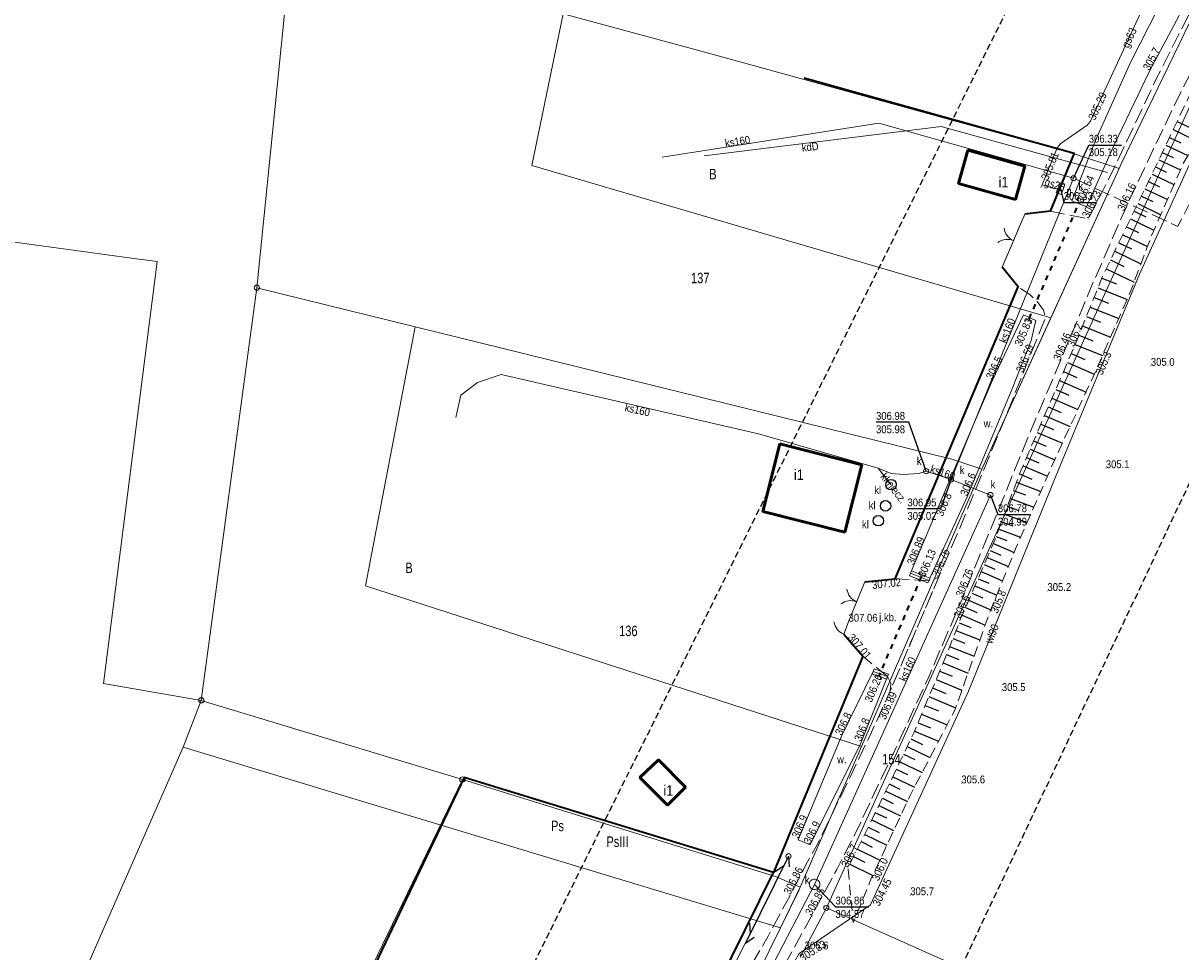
# Model space of a CAD drawing. Header units: metres. Extents: x 7423100 to 7429434, y 5527887 to 5533362.
# Tile 18 of 43: x 7427033 to 7427143, y 5531411 to 5531499. Entities that reach past the tile are written whole.
import ezdxf
from ezdxf.enums import TextEntityAlignment as Align

# ---------------------------------------------------------------- set-up
doc = ezdxf.new("R2010")
doc.units = ezdxf.units.M
doc.header["$MEASUREMENT"] = 0
for name, pattern in [('1.0_0.5', [1.5, 1, -0.5]), ('1.5_0.5', [2, 1.5, -0.5]), ('2', [0.9, 0.6, -0.3]), ('219-500', [0]), ('otkz_500', [1, 0.5, -0.5]), ('otob_500', [0]), ('otof_500', [0]), ('sutp_500', [0])]:
    doc.linetypes.add(name, pattern=pattern)
doc.layers.get('0').update_dxf_attribs({"color": 2, "linetype": 'CONTINUOUS', "lineweight": 5})
for name, color, linetype in [('000 Inne (niezydentyfikowane)', 7, 'CONTINUOUS'), ('202-punkt graniczny', 7, 'CONTINUOUS'), ('203-punkt graniczny', 7, 'CONTINUOUS'), ('209-oznaczenie konturu klasyfikacyjnego', 7, 'CONTINUOUS'), ('210-oznaczenie konturu użytku gruntowego', 7, 'CONTINUOUS'), ('211-numer działki ewidencyjnej', 7, 'CONTINUOUS'), ('217-kontur klasyfikacyjny', 7, 'CONTINUOUS'), ('218-kontur użytku gruntowego', 7, 'CONTINUOUS'), ('219-działka ewidencyjna', 7, 'CONTINUOUS'), ('312-budynek ewidencyjny', 7, 'CONTINUOUS'), ('312-oznaczenie budynku ewidencyjnego-Atr117', 7, 'CONTINUOUS'), ('brama', 7, 'CONTINUOUS'), ('furtka', 7, 'CONTINUOUS'), ('jezdnia', 7, 'CONTINUOUS'), ('jezdnia-Atr17', 7, 'CONTINUOUS'), ('ogrodzenie trwałe', 7, 'CONTINUOUS'), ('osadnik  szambo', 7, 'CONTINUOUS'), ('osadnik  szambo-Atr17', 7, 'CONTINUOUS'), ('pikieta naturalna', 7, 'CONTINUOUS'), ('pikieta naturalna-Atr2', 7, 'CONTINUOUS'), ('pikieta sztuczna', 7, 'CONTINUOUS'), ('pikieta sztuczna-Atr2', 7, 'CONTINUOUS'), ('przepust', 7, 'CONTINUOUS'), ('przewód gazowy', 7, 'CONTINUOUS'), ('przewód gazowy-Atr1', 7, 'CONTINUOUS'), ('przewód kanalizacyjny', 7, 'CONTINUOUS'), ('przewód kanalizacyjny - ob. projektowany', 7, 'CONTINUOUS'), ('przewód kanalizacyjny-Atr1', 7, 'CONTINUOUS'), ('przewód telekomunikacyjny napowietrzny', 7, 'CONTINUOUS'), ('przewód wodociągowy', 7, 'CONTINUOUS'), ('przewód wodociągowy-Atr1', 7, 'CONTINUOUS'), ('Punkt budynku', 7, 'CONTINUOUS'), ('rzedna', 7, 'CONTINUOUS'), ('rzedna-Atr2', 7, 'CONTINUOUS'), ('rzedna-Atr3', 7, 'CONTINUOUS'), ('rów przydrożny (poligon)', 7, 'CONTINUOUS'), ('rów przydrożny (poligon)-Atr17', 7, 'CONTINUOUS'), ('skarpa nieumocniona', 7, 'CONTINUOUS'), ('studnia kanalizacyjna', 7, 'CONTINUOUS'), ('studnia kanalizacyjna-Atr17', 7, 'CONTINUOUS'), ('szafa gazowa lub kontener', 7, 'CONTINUOUS'), ('szafa gazowa lub kontener-Atr17', 7, 'CONTINUOUS'), ('słup przewodów napowietrznych', 7, 'CONTINUOUS'), ('Zakres', 7, 'CONTINUOUS'), ('ściana oporowa (linia)', 7, 'CONTINUOUS')]:
    doc.layers.add(name, color=color, linetype=linetype)
doc.styles.get("Standard").update_dxf_attribs({"font": 'Working1250.shx', "width": 0.75})
doc.linetypes.add('902-500', pattern='A,3.75,0,[1,ksztalty.shx,S=0.5,R=0,X=0,Y=0],3.75', length=7.5)
doc.linetypes.add('otdn_500', pattern='A,5,0,[21,ksztalty.shx,S=0.5,R=0,X=0,Y=0]', length=5)

# ---------------------------------------------------------------- blocks, each defined once
blk = doc.blocks.new('PUNKTBUD')
at = {"color": 0}
blk.add_circle((0, 0), 0.045, dxfattribs=at)
blk = doc.blocks.new('203')
at = {"linetype": 'Continuous', "lineweight": 0}
h = blk.add_hatch(color=0, dxfattribs=at)
edge = h.paths.add_edge_path()
edge.add_arc((0, 0), 0.045, 0, 360)
blk = doc.blocks.new('202')
at = {"color": 0, "linetype": 'Continuous', "lineweight": 0}
blk.add_circle((0, 0), 0.25, dxfattribs=at)
blk = doc.blocks.new('PW01')
at = {"linetype": 'Continuous', "lineweight": 13}
h = blk.add_hatch(color=0, dxfattribs=at)
edge = h.paths.add_edge_path()
edge.add_arc((0, 0), 0.045, 0, 360)
blk = doc.blocks.new('IB05')
at = {"color": 0, "linetype": 'Continuous', "lineweight": 13}
for q in [(0.354, 0.354), (0.354, -0.354)]:
    blk.add_line((0, 0), q, dxfattribs=at)
blk = doc.blocks.new('OK04')
at = {"color": 0, "linetype": 'Continuous', "lineweight": 0}
blk.add_arc((1.5, 0.001), 1.5, 120, 180, dxfattribs=at)
blk = doc.blocks.new('OK02')
at = {"color": 0, "linetype": 'Continuous', "lineweight": 0}
for centre, start, end in [((-1.5, 0), 0, 60), ((1.5, 0), 120, 180)]:
    blk.add_arc(centre, 1.5, start, end, dxfattribs=at)
blk = doc.blocks.new('SUKM')
at = {"color": 0, "linetype": 'Continuous'}
blk.add_circle((0, 0), 0.5, dxfattribs=at)
blk = doc.blocks.new('US15')
at = {"color": 0, "linetype": 'Continuous', "lineweight": 13}
blk.add_circle((0, 0), 0.25, dxfattribs=at)
blk = doc.blocks.new('US20')
at = {"color": 0, "linetype": 'Continuous', "lineweight": 13}
for p, q in [((-0.5, -0.25), (-0.5, 0.25)), ((-0.5, 0.25), (0.5, 0.25)), ((0.5, -0.25), (0.5, 0.25)), ((-0.5, -0.25), (0.5, -0.25))]:
    blk.add_line(p, q, dxfattribs=at)
blk = doc.blocks.new('SUTP')
at = {"color": 0, "linetype": 'Continuous'}
for p, q in [((0, 0), (0.866, 0.5)), ((0, 0), (9.232, 0)), ((1.866, -0.5), (1, 0)), ((7.366, -0.5), (8.232, 0)), ((9.232, 0), (8.366, 0.5))]:
    blk.add_line(p, q, dxfattribs=at)

msp = doc.modelspace()

# ---------------------------------------------------------------- linework, layer by layer
at = {"layer": '000 Inne (niezydentyfikowane)', "color": 7, "linetype": 'Continuous', "lineweight": 25, "flags": 128}
for points in [[(7427142.28, 5531489.26), (7427144.5, 5531488.2)], [(7427142.64, 5531490.03), (7427143.79, 5531489.49)], [(7427141.92, 5531488.51), (7427143, 5531488)], [(7427141.24, 5531487.08), (7427142.26, 5531486.59)], [(7427141.58, 5531487.78), (7427143.68, 5531486.79)], [(7427140.59, 5531485.71), (7427141.62, 5531485.22)], [(7427140.92, 5531486.39), (7427142.96, 5531485.42)], [(7427140.26, 5531485.02), (7427142.34, 5531484.02)], [(7427139.59, 5531483.63), (7427141.72, 5531482.6)], [(7427139.93, 5531484.33), (7427140.98, 5531483.82)], [(7427139.25, 5531482.93), (7427140.33, 5531482.4)], [(7427138.55, 5531481.49), (7427139.66, 5531480.95)], [(7427138.9, 5531482.21), (7427141.09, 5531481.15)], [(7427138.2, 5531480.75), (7427140.43, 5531479.67)], [(7427137.47, 5531479.25), (7427139.82, 5531478.11)], [(7427137.84, 5531480.01), (7427138.98, 5531479.46)], [(7427137.09, 5531478.48), (7427138.31, 5531477.89)], [(7427136.31, 5531476.85), (7427137.59, 5531476.23)], [(7427136.71, 5531477.68), (7427139.2, 5531476.47)], [(7427135.9, 5531476), (7427138.55, 5531474.72)], [(7427135.49, 5531475.12), (7427136.88, 5531474.56)], [(7427135.12, 5531474.2), (7427137.88, 5531473.08)], [(7427134.75, 5531473.28), (7427136.12, 5531472.72)], [(7427134.01, 5531471.45), (7427135.36, 5531470.91)], [(7427134.38, 5531472.36), (7427137.09, 5531471.27)], [(7427133.65, 5531470.56), (7427136.31, 5531469.48)], [(7427133.29, 5531469.67), (7427134.61, 5531469.14)], [(7427132.94, 5531468.79), (7427135.55, 5531467.73)], [(7427132.2, 5531467.06), (7427134.76, 5531465.95)], [(7427132.57, 5531467.92), (7427133.85, 5531467.36)], [(7427131.83, 5531466.21), (7427133.1, 5531465.66)], [(7427131.46, 5531465.36), (7427133.98, 5531464.26)], [(7427130.73, 5531463.68), (7427133.21, 5531462.6)], [(7427131.09, 5531464.51), (7427132.34, 5531463.97)], [(7427130.37, 5531462.85), (7427131.6, 5531462.32)], [(7427130.02, 5531462.03), (7427132.46, 5531460.99)], [(7427129.32, 5531460.4), (7427131.72, 5531459.38)], [(7427129.67, 5531461.21), (7427130.88, 5531460.69)], [(7427128.98, 5531459.6), (7427130.17, 5531459.1)], [(7427128.65, 5531458.81), (7427131, 5531457.81)], [(7427127.98, 5531457.24), (7427130.31, 5531456.25)], [(7427128.31, 5531458.02), (7427129.48, 5531457.52)], [(7427127.64, 5531456.46), (7427128.81, 5531455.97)], [(7427127.05, 5531454.89), (7427128.2, 5531454.47)], [(7427127.35, 5531455.67), (7427129.68, 5531454.8)], [(7427126.77, 5531454.13), (7427129.01, 5531453.29)], [(7427126.21, 5531452.64), (7427128.37, 5531451.83)], [(7427126.49, 5531453.37), (7427127.59, 5531452.96)], [(7427125.94, 5531451.91), (7427127, 5531451.52)], [(7427125.42, 5531450.51), (7427126.43, 5531450.13)], [(7427125.68, 5531451.2), (7427127.75, 5531450.43)], [(7427125.15, 5531449.83), (7427127.12, 5531448.97)], [(7427124.57, 5531448.5), (7427126.58, 5531447.63)], [(7427124.86, 5531449.17), (7427125.85, 5531448.73)], [(7427123.99, 5531447.16), (7427126.03, 5531446.28)], [(7427124.28, 5531447.84), (7427125.29, 5531447.4)], [(7427123.69, 5531446.48), (7427124.72, 5531446.04)], [(7427123.1, 5531445.11), (7427124.14, 5531444.66)], [(7427123.4, 5531445.8), (7427125.47, 5531444.9)], [(7427122.8, 5531444.42), (7427124.9, 5531443.51)], [(7427122.19, 5531443.01), (7427124.38, 5531442.06)], [(7427122.5, 5531443.72), (7427123.57, 5531443.26)], [(7427121.89, 5531442.28), (7427123.01, 5531441.84)], [(7427121.29, 5531440.78), (7427122.44, 5531440.33)], [(7427121.59, 5531441.54), (7427123.87, 5531440.64)], [(7427120.99, 5531440.02), (7427123.32, 5531439.1)], [(7427120.37, 5531438.47), (7427122.74, 5531437.48)], [(7427120.69, 5531439.25), (7427121.86, 5531438.78)], [(7427120.04, 5531437.68), (7427121.24, 5531437.18)], [(7427119.37, 5531436.07), (7427120.61, 5531435.55)], [(7427119.71, 5531436.89), (7427122.16, 5531435.86)], [(7427119.02, 5531435.25), (7427121.56, 5531434.19)], [(7427118.67, 5531434.41), (7427119.92, 5531433.89)], [(7427117.98, 5531432.76), (7427119.16, 5531432.27)], [(7427118.32, 5531433.57), (7427120.74, 5531432.56)], [(7427117.65, 5531431.97), (7427119.93, 5531431.01)], [(7427117.3, 5531431.21), (7427118.39, 5531430.69)], [(7427116.59, 5531429.75), (7427117.67, 5531429.24)], [(7427116.94, 5531430.48), (7427119.11, 5531429.44)], [(7427116.25, 5531429.03), (7427118.37, 5531428.02)], [(7427115.57, 5531427.62), (7427117.64, 5531426.63)], [(7427115.91, 5531428.32), (7427116.96, 5531427.82)], [(7427114.91, 5531426.24), (7427116.96, 5531425.26)], [(7427115.24, 5531426.93), (7427116.26, 5531426.44)], [(7427114.58, 5531425.56), (7427115.61, 5531425.07)], [(7427113.92, 5531424.19), (7427114.96, 5531423.69)], [(7427114.25, 5531424.88), (7427116.31, 5531423.89)], [(7427113.24, 5531422.82), (7427114.28, 5531422.3)], [(7427113.58, 5531423.51), (7427115.65, 5531422.48)], [(7427112.9, 5531422.12), (7427115, 5531421.08)], [(7427112.2, 5531420.72), (7427114.33, 5531419.66)], [(7427112.55, 5531421.43), (7427113.61, 5531420.9)], [(7427111.84, 5531420.01), (7427112.92, 5531419.47)], [(7427111.49, 5531419.29), (7427113.66, 5531418.21)]]:
    msp.add_lwpolyline(points, dxfattribs=at)
at = {"layer": '217-kontur klasyfikacyjny', "color": 92, "linetype": 'Continuous', "lineweight": 18, "flags": 128}
for points in [[(7427137.33, 5531485.99), (7427148.86, 5531509.82)], [(7427058.36, 5531507.24), (7427055.02, 5531474.2)], [(7427081.2, 5531485.84), (7427084.18, 5531500.28)], [(7427084.18, 5531500.28), (7427097.67, 5531496.64)], [(7427146.37, 5531497.02), (7427109.25, 5531415.13)], [(7427097.67, 5531496.64), (7427132.84, 5531486.96)], [(7427132.84, 5531486.96), (7427137.13, 5531485.55)], [(7427130.64, 5531471.34), (7427081.2, 5531485.84)], [(7427137.13, 5531485.55), (7427137.33, 5531485.99)], [(7427043.09, 5531477.01), (7427029.15, 5531478.91)], [(7427045.51, 5531476.69), (7427043.09, 5531477.01)], [(7427040.41, 5531436.5), (7427045.51, 5531476.69)], [(7427055.02, 5531474.2), (7427049.73, 5531434.89)], [(7427124.06, 5531456.92), (7427130.64, 5531471.34)], [(7427065.35, 5531445.79), (7427070.08, 5531470.48)], [(7427070.08, 5531470.48), (7427078.47, 5531468.41)], [(7427078.47, 5531468.41), (7427121.21, 5531457.85)], [(7427121.21, 5531457.85), (7427124.06, 5531456.92)], [(7427112.58, 5531430.5), (7427065.35, 5531445.79)], [(7427049.73, 5531434.89), (7427040.41, 5531436.5)], [(7427049.73, 5531434.89), (7427047.99, 5531430.42)], [(7427047.99, 5531430.42), (7427049.73, 5531434.89)], [(7427049.73, 5531434.89), (7427074.59, 5531427.35)], [(7427074.59, 5531427.35), (7427049.73, 5531434.89)], [(7427047.99, 5531430.42), (7427104.87, 5531413.22)], [(7427104.87, 5531413.22), (7427047.99, 5531430.42)], [(7427106.76, 5531417.1), (7427112.58, 5531430.5)], [(7427074.59, 5531427.35), (7427104.49, 5531418.07)], [(7427104.49, 5531418.07), (7427074.59, 5531427.35)], [(7427104.49, 5531418.07), (7427106.76, 5531417.1)], [(7427106.76, 5531417.1), (7427104.49, 5531418.07)], [(7427104.87, 5531413.22), (7427106.76, 5531417.1)], [(7427109.25, 5531415.13), (7427106.76, 5531410.4)], [(7427166.02, 5531389.79), (7427109.25, 5531415.13)], [(7427109.25, 5531415.13), (7427166.02, 5531389.79)], [(7427072.89, 5531348.26), (7427104.87, 5531413.22)]]:
    msp.add_lwpolyline(points, dxfattribs=at)
at = {"layer": '218-kontur użytku gruntowego', "color": 3, "linetype": 'Continuous', "lineweight": 18, "flags": 128}
for points in [[(7427137.33, 5531485.99), (7427148.86, 5531509.82)], [(7427148.86, 5531509.82), (7427137.33, 5531485.99)], [(7427058.36, 5531507.24), (7427055.02, 5531474.2)], [(7427084.18, 5531500.28), (7427081.2, 5531485.84)], [(7427081.2, 5531485.84), (7427084.18, 5531500.28)], [(7427097.67, 5531496.64), (7427084.18, 5531500.28)], [(7427084.18, 5531500.28), (7427097.67, 5531496.64)], [(7427109.25, 5531415.13), (7427146.37, 5531497.02)], [(7427146.37, 5531497.02), (7427109.25, 5531415.13)], [(7427132.84, 5531486.96), (7427097.67, 5531496.64)], [(7427097.67, 5531496.64), (7427132.84, 5531486.96)], [(7427137.13, 5531485.55), (7427132.84, 5531486.96)], [(7427132.84, 5531486.96), (7427137.13, 5531485.55)], [(7427081.2, 5531485.84), (7427130.64, 5531471.34)], [(7427130.64, 5531471.34), (7427081.2, 5531485.84)], [(7427137.13, 5531485.55), (7427137.33, 5531485.99)], [(7427137.33, 5531485.99), (7427137.13, 5531485.55)], [(7427130.64, 5531471.34), (7427137.13, 5531485.55)], [(7427137.13, 5531485.55), (7427130.64, 5531471.34)], [(7427043.09, 5531477.01), (7427029.15, 5531478.91)], [(7427045.51, 5531476.69), (7427043.09, 5531477.01)], [(7427040.41, 5531436.5), (7427045.51, 5531476.69)], [(7427055.02, 5531474.2), (7427049.73, 5531434.89)], [(7427124.06, 5531456.92), (7427130.64, 5531471.34)], [(7427130.64, 5531471.34), (7427124.06, 5531456.92)], [(7427070.08, 5531470.48), (7427065.35, 5531445.79)], [(7427065.35, 5531445.79), (7427070.08, 5531470.48)], [(7427078.47, 5531468.41), (7427070.08, 5531470.48)], [(7427070.08, 5531470.48), (7427078.47, 5531468.41)], [(7427121.21, 5531457.85), (7427078.47, 5531468.41)], [(7427078.47, 5531468.41), (7427121.21, 5531457.85)], [(7427124.06, 5531456.92), (7427121.21, 5531457.85)], [(7427121.21, 5531457.85), (7427124.06, 5531456.92)], [(7427112.58, 5531430.5), (7427123.86, 5531456.48)], [(7427123.86, 5531456.48), (7427112.58, 5531430.5)], [(7427123.86, 5531456.48), (7427124.06, 5531456.92)], [(7427124.06, 5531456.92), (7427123.86, 5531456.48)], [(7427065.35, 5531445.79), (7427112.58, 5531430.5)], [(7427112.58, 5531430.5), (7427065.35, 5531445.79)], [(7427049.73, 5531434.89), (7427040.41, 5531436.5)], [(7427049.73, 5531434.89), (7427047.99, 5531430.42)], [(7427047.99, 5531430.42), (7427049.73, 5531434.89)], [(7427074.59, 5531427.35), (7427049.73, 5531434.89)], [(7427049.73, 5531434.89), (7427074.59, 5531427.35)], [(7427047.99, 5531430.42), (7427104.87, 5531413.22)], [(7427104.87, 5531413.22), (7427047.99, 5531430.42)], [(7427106.76, 5531417.1), (7427112.58, 5531430.5)], [(7427112.58, 5531430.5), (7427106.76, 5531417.1)], [(7427104.49, 5531418.07), (7427074.59, 5531427.35)], [(7427074.59, 5531427.35), (7427104.49, 5531418.07)], [(7427106.76, 5531417.1), (7427104.49, 5531418.07)], [(7427104.49, 5531418.07), (7427106.76, 5531417.1)], [(7427104.87, 5531413.22), (7427106.62, 5531416.77)], [(7427106.62, 5531416.77), (7427104.87, 5531413.22)], [(7427106.62, 5531416.77), (7427106.76, 5531417.1)], [(7427106.76, 5531417.1), (7427106.62, 5531416.77)], [(7427109.25, 5531415.13), (7427106.76, 5531410.4)], [(7427106.76, 5531410.4), (7427109.25, 5531415.13)], [(7427166.02, 5531389.79), (7427109.25, 5531415.13)], [(7427109.25, 5531415.13), (7427166.02, 5531389.79)], [(7427072.89, 5531348.26), (7427104.87, 5531413.22)], [(7427104.87, 5531413.22), (7427072.89, 5531348.26)]]:
    msp.add_lwpolyline(points, dxfattribs=at)
at = {"layer": '219-działka ewidencyjna', "color": 7, "linetype": '219-500', "lineweight": 18, "flags": 128}
for points in [[(7427137.33, 5531485.99), (7427148.86, 5531509.82)], [(7427055.02, 5531474.2), (7427058.36, 5531507.24)], [(7427084.18, 5531500.28), (7427097.67, 5531496.64)], [(7427146.37, 5531497.02), (7427109.25, 5531415.13)], [(7427097.67, 5531496.64), (7427132.84, 5531486.96)], [(7427137.13, 5531485.55), (7427132.84, 5531486.96)], [(7427137.13, 5531485.55), (7427137.33, 5531485.99)], [(7427124.06, 5531456.92), (7427137.13, 5531485.55)], [(7427049.73, 5531434.89), (7427055.02, 5531474.2)], [(7427055.02, 5531474.2), (7427070.08, 5531470.48)], [(7427070.08, 5531470.48), (7427078.47, 5531468.41)], [(7427078.47, 5531468.41), (7427121.21, 5531457.85)], [(7427124.06, 5531456.92), (7427121.21, 5531457.85)], [(7427112.58, 5531430.5), (7427123.86, 5531456.48)], [(7427123.86, 5531456.48), (7427124.06, 5531456.92)], [(7427049.73, 5531434.89), (7427047.99, 5531430.42)], [(7427049.73, 5531434.89), (7427074.59, 5531427.35)], [(7427047.99, 5531430.42), (7427034.29, 5531399.12)], [(7427106.76, 5531417.1), (7427112.58, 5531430.5)], [(7427036.96, 5531349.51), (7427074.59, 5531427.35)], [(7427074.59, 5531427.35), (7427104.49, 5531418.07)], [(7427106.76, 5531417.1), (7427104.49, 5531418.07)], [(7427104.87, 5531413.22), (7427106.62, 5531416.77)], [(7427106.62, 5531416.77), (7427106.76, 5531417.1)], [(7427109.25, 5531415.13), (7427106.76, 5531410.4)], [(7427109.25, 5531415.13), (7427166.02, 5531389.79)], [(7427072.89, 5531348.26), (7427104.87, 5531413.22)]]:
    msp.add_lwpolyline(points, dxfattribs=at)
at = {"layer": '312-budynek ewidencyjny', "color": 7, "linetype": 'Continuous', "lineweight": 50, "flags": 128}
for points in [[(7427121.83, 5531484.13), (7427122.72, 5531487.3)], [(7427122.72, 5531487.3), (7427128.16, 5531485.78)], [(7427128.16, 5531485.78), (7427127.27, 5531482.61)], [(7427127.27, 5531482.61), (7427121.83, 5531484.13)], [(7427103.21, 5531452.88), (7427104.83, 5531459.31)], [(7427104.83, 5531459.31), (7427112.63, 5531457.34)], [(7427112.63, 5531457.34), (7427111, 5531450.91)], [(7427111, 5531450.91), (7427103.21, 5531452.88)], [(7427091.48, 5531427.55), (7427093.26, 5531429.23)], [(7427093.26, 5531429.23), (7427095.85, 5531426.62)], [(7427094.11, 5531424.9), (7427091.48, 5531427.55)], [(7427095.85, 5531426.62), (7427094.11, 5531424.9)]]:
    msp.add_lwpolyline(points, dxfattribs=at)
at = {"layer": 'brama', "color": 7, "linetype": 'otob_500', "lineweight": 18, "flags": 128}
for points in [[(7427126, 5531476.17), (7427128.14, 5531481.2)], [(7427111.36, 5531442.38), (7427112.91, 5531446.17)]]:
    msp.add_lwpolyline(points, dxfattribs=at)
at = {"layer": 'furtka', "color": 7, "linetype": 'otof_500', "lineweight": 18, "flags": 128}
msp.add_lwpolyline([(7427110.92, 5531441.21), (7427111.36, 5531442.38)], dxfattribs=at)
at = {"layer": 'jezdnia', "color": 7, "linetype": '1.5_0.5', "lineweight": 18, "flags": 128}
for points in [[(7427308.46, 5531660.6), (7427305.81, 5531657.73), (7427302.93, 5531656.31), (7427299.71, 5531655.52), (7427296.34, 5531655.69), (7427293.05, 5531656.35), (7427290.31, 5531657.56), (7427287.69, 5531658.96), (7427284, 5531661.29), (7427279.96, 5531664.33), (7427269.3, 5531673.32), (7427265.41, 5531676.44), (7427260.71, 5531679.7), (7427255.07, 5531681.64), (7427251.2, 5531682.23), (7427249.64, 5531682.09), (7427244.51, 5531681.38), (7427239.63, 5531679.94), (7427233.86, 5531677.38), (7427228.53, 5531674.32), (7427221.66, 5531668.88), (7427217.2, 5531665.35), (7427212.13, 5531659.94), (7427209.28, 5531655.52), (7427206.34, 5531649.12), (7427205.61, 5531647.19), (7427204.61, 5531643.99), (7427204.52, 5531643.2), (7427203.06, 5531635.76), (7427200.8, 5531624.91), (7427199.89, 5531621.07), (7427198.94, 5531617.57), (7427197.98, 5531613.93), (7427196.92, 5531610.17), (7427195.99, 5531607.16), (7427194.93, 5531603.97), (7427194.44, 5531602.83), (7427194.18, 5531602.09), (7427192.76, 5531598.41), (7427187.78, 5531586.91), (7427187.44, 5531586.39), (7427185.94, 5531582.9), (7427180.49, 5531571.11), (7427172.64, 5531553.48), (7427162.39, 5531533.03), (7427157.36, 5531524.38), (7427152.88, 5531516.83), (7427150.15, 5531512.08), (7427147.32, 5531507.03), (7427145.14, 5531502.96), (7427142.63, 5531497.97), (7427140.66, 5531494.08), (7427136.49, 5531485.27), (7427134.2, 5531480.75), (7427130.56, 5531481.5), (7427128.14, 5531481.2), (7427126, 5531476.17), (7427127.51, 5531474.28), (7427128.64, 5531473.55), (7427129.42, 5531472.77), (7427129.92, 5531472.07), (7427130.14, 5531471.38), (7427127.97, 5531466.05), (7427126.21, 5531461.6), (7427124.05, 5531456.42), (7427121.96, 5531451.3), (7427119.93, 5531446.59), (7427115.33, 5531435.8), (7427113.28, 5531431.28), (7427110.58, 5531425.67), (7427108.37, 5531421.14), (7427107.45, 5531419.5), (7427105.8, 5531416.31), (7427103.7, 5531412.43), (7427101.5, 5531408.62), (7427097.66, 5531401.8), (7427096.13, 5531398.9), (7427094.93, 5531396.6), (7427092.97, 5531392.54), (7427089.43, 5531384.88), (7427084.23, 5531373.43), (7427076.28, 5531355.82), (7427070.21, 5531343.5), (7427069.04, 5531341.47), (7427067.17, 5531339.72), (7427063.14, 5531338.16), (7427057.49, 5531338.47), (7427053.68, 5531340.22), (7427048.22, 5531342.47), (7427036.6, 5531348.35), (7427028.49, 5531352.44), (7427025.25, 5531353.92), (7427020.75, 5531355.96), (7427017.88, 5531357.17), (7427015.72, 5531358.1), (7427013.84, 5531358.88), (7427007.22, 5531361.47), (7427001.57, 5531363.55), (7427000.1, 5531364.08), (7426991.21, 5531366.79), (7426984.05, 5531369.03), (7426983, 5531369.38), (7426978.59, 5531371.18), (7426978.01, 5531371.36), (7426976.18, 5531372.48), (7426975.47, 5531372.88), (7426974.41, 5531373.7), (7426972.59, 5531375.63), (7426971.24, 5531378.66), (7426971.39, 5531383.67), (7426972.46, 5531388.05), (7426968.16, 5531383.93), (7426964.82, 5531381.84), (7426962.06, 5531380.9), (7426965.41, 5531378.95), (7426967.9, 5531376.19), (7426968.43, 5531375.45), (7426971.95, 5531371.57), (7426972.57, 5531370.82), (7426973.78, 5531370.41), (7426975.16, 5531369.51), (7426976.86, 5531368.75), (7426979.57, 5531367.58), (7426981.78, 5531366.8), (7426983.19, 5531366.27), (7426988.05, 5531364.76), (7426993.22, 5531362.92), (7426994.19, 5531362.95), (7426996.24, 5531362.29), (7426999.27, 5531361.38), (7427008.56, 5531357.95), (7427014.54, 5531355.6), (7427016.75, 5531354.75), (7427017.66, 5531354.48), (7427024.16, 5531351.44), (7427027.29, 5531349.82), (7427047.27, 5531339.81), (7427052.42, 5531337.41), (7427059.33, 5531334.09), (7427060.78, 5531332.65), (7427066.98, 5531332.41), (7427067.36, 5531334.25), (7427068.54, 5531336.29), (7427070.85, 5531339.16), (7427072.56, 5531341.83), (7427078.96, 5531354.77), (7427080.17, 5531357.72), (7427083.88, 5531365.68), (7427084.83, 5531365.65), (7427085.49, 5531367.25), (7427084.74, 5531367.59), (7427086.78, 5531372.46), (7427091.58, 5531382.95), (7427096.17, 5531392.82), (7427097.61, 5531395.73), (7427098.93, 5531398.28), (7427101.04, 5531402.2), (7427103.16, 5531405.83), (7427104.96, 5531409.1), (7427107.84, 5531414.34), (7427110.24, 5531418.77), (7427112.27, 5531422.76), (7427114.22, 5531426.9), (7427115.87, 5531430.34), (7427118.9, 5531436.92), (7427122.23, 5531444.66), (7427123.9, 5531448.81), (7427126.06, 5531454.05), (7427128.34, 5531459.68), (7427131.51, 5531467.17), (7427134.72, 5531474.84), (7427137.6, 5531481.44), (7427140.37, 5531487.35), (7427143.24, 5531493.32), (7427145.27, 5531497.19), (7427147.92, 5531502.21), (7427151.38, 5531508.48), (7427154.9, 5531514.85), (7427160.26, 5531524), (7427164.47, 5531531.2), (7427175.14, 5531552.44), (7427183.24, 5531570.25), (7427190.06, 5531585.05), (7427192.19, 5531589.83), (7427195.24, 5531597.15), (7427196.6, 5531600.35), (7427197.49, 5531602.72), (7427198.5, 5531605.8), (7427200.52, 5531612.4), (7427201.66, 5531616.49), (7427202.47, 5531619.63), (7427203.46, 5531623.87), (7427204.96, 5531630.81), (7427205.59, 5531634.15), (7427206.39, 5531638.2), (7427207.14, 5531641.77), (7427207.73, 5531644.09), (7427209.75, 5531649.89), (7427212.14, 5531655), (7427215.28, 5531659.5), (7427219.51, 5531663.85), (7427223.35, 5531667.16), (7427226.58, 5531669.64), (7427230.9, 5531672.83), (7427235.96, 5531675.6), (7427241.95, 5531677.81), (7427246.95, 5531679.04), (7427250.9, 5531679.41), (7427254.02, 5531679.12), (7427257.74, 5531678.05), (7427261.75, 5531675.74), (7427268.82, 5531670.12), (7427275.34, 5531664.55), (7427280.67, 5531660.15), (7427286.16, 5531656.53), (7427291.7, 5531653.7), (7427297.22, 5531652.08), (7427301.86, 5531651.95), (7427307.18, 5531653.28), (7427310.17, 5531656.96), (7427311.78, 5531661.05), (7427314.19, 5531667.2), (7427322.25, 5531690.19), (7427336.63, 5531732.23), (7427342.29, 5531749.99), (7427344.96, 5531758.25), (7427347.88, 5531766.63), (7427357.66, 5531792.78), (7427362.71, 5531805.75), (7427359.73, 5531805.92), (7427355.16, 5531794.07), (7427353.4, 5531789.57), (7427350.1, 5531781.01), (7427345.43, 5531768.03), (7427339.13, 5531749.25), (7427332.38, 5531728.45), (7427328.43, 5531716.76), (7427319.66, 5531691.02), (7427311.45, 5531667.98)], [(7427115.08, 5531437.15), (7427115.4, 5531436.54), (7427115.33, 5531435.8), (7427119.93, 5531446.59), (7427119.01, 5531446.3), (7427115.8, 5531446.48), (7427112.91, 5531446.17), (7427111.36, 5531442.38), (7427110.92, 5531441.21), (7427112.72, 5531439.09)]]:
    msp.add_lwpolyline(points, close=True, dxfattribs=at)
at = {"layer": 'ogrodzenie trwałe', "color": 7, "linetype": '902-500', "lineweight": 35, "flags": 128}
for points in [[(7427107.12, 5531494.19), (7427132.84, 5531487.03), (7427130.56, 5531481.5), (7427128.14, 5531481.2)], [(7427112.91, 5531446.17), (7427115.8, 5531446.48), (7427127.51, 5531474.28), (7427126, 5531476.17)], [(7427110.92, 5531441.21), (7427112.72, 5531439.09)], [(7427112.72, 5531439.09), (7427104.2, 5531418.49)], [(7427070.25, 5531349.83), (7427082.61, 5531374.94), (7427086.28, 5531382.61), (7427093.51, 5531396.85), (7427104.2, 5531418.49), (7427074.75, 5531427.54), (7427050.64, 5531376.92), (7427045.53, 5531367.22)]]:
    msp.add_lwpolyline(points, dxfattribs=at)
at = {"layer": 'przepust', "color": 7, "linetype": 'otkz_500', "lineweight": 35, "flags": 128}
for points in [[(7427128.57, 5531471.24), (7427133.33, 5531482.31)], [(7427118.29, 5531446.68), (7427114.29, 5531437.32)]]:
    msp.add_lwpolyline(points, dxfattribs=at)
at = {"layer": 'przewód gazowy', "color": 52, "linetype": 'Continuous', "lineweight": 18, "flags": 128}
for points in [[(7427146.61, 5531515.23), (7427143.66, 5531509.67), (7427139.33, 5531500.7), (7427134.4, 5531490.06), (7427134.09, 5531489.69), (7427131.57, 5531487.95), (7427131.24, 5531487.52), (7427129.8, 5531484.01), (7427129.67, 5531483.75)], [(7427131.55, 5531483.62), (7427130.9, 5531483.66), (7427129.8, 5531484.01)]]:
    msp.add_lwpolyline(points, dxfattribs=at)
at = {"layer": 'przewód kanalizacyjny', "color": 34, "linetype": 'Continuous', "lineweight": 18, "flags": 128}
for points in [[(7427093.6, 5531486.63), (7427114.25, 5531489.87), (7427132.78, 5531484.63)], [(7427136.02, 5531485.17), (7427120.18, 5531489.54), (7427097.61, 5531486.75)], [(7427132.78, 5531484.63), (7427121.12, 5531455.93), (7427124.87, 5531454.45), (7427108.13, 5531417.36), (7427088.06, 5531378.7)], [(7427118.75, 5531456.72), (7427118.05, 5531456.51), (7427116.58, 5531456.42), (7427115.43, 5531456.5), (7427114.19, 5531457.01), (7427102.78, 5531460.28), (7427078.29, 5531465.93), (7427076.03, 5531465.17), (7427074.44, 5531463.96), (7427073.96, 5531461.85)], [(7427114.19, 5531457.01), (7427115.4, 5531455.44)], [(7427118.75, 5531456.72), (7427121.12, 5531455.93)]]:
    msp.add_lwpolyline(points, dxfattribs=at)
at = {"layer": 'przewód kanalizacyjny - ob. projektowany', "color": 34, "linetype": '1.5_0.5', "lineweight": 18, "flags": 128}
msp.add_lwpolyline([(7427184.87, 5531508.74), (7427181.68, 5531510.25), (7427170.15, 5531498.94), (7427156.27, 5531506.2), (7427142.71, 5531480.04), (7427132.78, 5531484.63)], dxfattribs=at)
at = {"layer": 'przewód telekomunikacyjny napowietrzny', "color": 30, "linetype": 'sutp_500', "lineweight": 18, "flags": 128}
for points in [[(7427083.39, 5531375.23), (7427105.65, 5531420.04)], [(7427105.65, 5531420.04), (7427083.39, 5531375.23)]]:
    msp.add_lwpolyline(points, dxfattribs=at)
at = {"layer": 'przewód wodociągowy', "color": 5, "linetype": 'Continuous', "lineweight": 18, "flags": 128}
msp.add_lwpolyline([(7427060.11, 5531325.7), (7427064.34, 5531325.9), (7427064.54, 5531325.83), (7427073.31, 5531342.5), (7427083.29, 5531363.75), (7427098.13, 5531395.94), (7427106.65, 5531410.78), (7427113.45, 5531415.41), (7427122.79, 5531435.76), (7427131.33, 5531456.79), (7427139.06, 5531475.49), (7427146.87, 5531492.62), (7427155.64, 5531508.47), (7427162.93, 5531521.65)], dxfattribs=at)
at = {"layer": 'rzedna-Atr2', "color": 7, "flags": 128}
for points in [[(7427132.78, 5531484.63), (7427134.24, 5531487.78), (7427137.35, 5531487.78)], [(7427131.55, 5531483.62), (7427131.85, 5531482.32), (7427134.96, 5531482.32)], [(7427118.75, 5531456.72), (7427117.09, 5531461.38), (7427113.98, 5531461.38)], [(7427121.12, 5531455.93), (7427120.11, 5531453.13), (7427116.97, 5531453.13)], [(7427124.87, 5531454.45), (7427125.59, 5531452.58), (7427128.7, 5531452.58)], [(7427108.13, 5531417.36), (7427110.12, 5531415.21), (7427113.3, 5531415.21)]]:
    msp.add_lwpolyline(points, dxfattribs=at)
at = {"layer": 'rów przydrożny (poligon)', "color": 7, "linetype": 'Continuous', "lineweight": 18, "flags": 128}
for points in [[(7427140.01, 5531494.82), (7427145.71, 5531505.52), (7427150.06, 5531513.93), (7427148.65, 5531514.85), (7427143.66, 5531506.42), (7427138.17, 5531495.6), (7427134.87, 5531488.22), (7427132.64, 5531482.47), (7427134.03, 5531481.9), (7427136.7, 5531487.87)], [(7427117.27, 5531446.99), (7427119.01, 5531446.3), (7427122.65, 5531454.29), (7427127, 5531464.71), (7427128.74, 5531469.17), (7427129.19, 5531471.06), (7427128.02, 5531471.62), (7427125.08, 5531465.4), (7427120.64, 5531455.01)], [(7427106.57, 5531421.6), (7427107.7, 5531421.13), (7427112.49, 5531430.75), (7427115.08, 5531437.15), (7427113.72, 5531437.64), (7427110.7, 5531431.48)]]:
    msp.add_lwpolyline(points, close=True, dxfattribs=at)
at = {"layer": 'skarpa nieumocniona', "color": 7, "linetype": '1.0_0.5', "lineweight": 18, "flags": 128}
msp.add_lwpolyline([(7427147.97, 5531495.47), (7427145.46, 5531495.98), (7427140.5, 5531485.51), (7427135.6, 5531475.39), (7427132.83, 5531468.52), (7427130.21, 5531462.48), (7427127.61, 5531456.38), (7427125.28, 5531450.14), (7427122.03, 5531442.65), (7427120.59, 5531439), (7427117.61, 5531431.87), (7427113.88, 5531424.1), (7427111.3, 5531418.92), (7427111.8, 5531413.73), (7427113.53, 5531417.94), (7427117.19, 5531425.76), (7427121.48, 5531433.97), (7427124.85, 5531443.39), (7427127.27, 5531449.33), (7427131.21, 5531458.29), (7427134.84, 5531466.12), (7427138.22, 5531473.85), (7427140.25, 5531479.25), (7427143.19, 5531485.95), (7427145.67, 5531490.21)], close=True, dxfattribs=at)
msp.add_lwpolyline([(7427147.97, 5531495.47), (7427145.46, 5531495.98), (7427140.5, 5531485.51), (7427135.6, 5531475.39), (7427132.83, 5531468.52), (7427130.21, 5531462.48), (7427127.61, 5531456.38), (7427125.28, 5531450.14), (7427122.03, 5531442.65), (7427120.59, 5531439), (7427117.61, 5531431.87), (7427113.88, 5531424.1), (7427111.3, 5531418.92), (7427111.8, 5531413.73), (7427113.53, 5531417.94), (7427117.19, 5531425.76), (7427121.48, 5531433.97), (7427124.85, 5531443.39), (7427127.27, 5531449.33), (7427131.21, 5531458.29), (7427134.84, 5531466.12), (7427138.22, 5531473.85), (7427140.25, 5531479.25), (7427143.19, 5531485.95), (7427145.67, 5531490.21)], close=True, dxfattribs=at)
at = {"layer": 'studnia kanalizacyjna', "color": 34, "linetype": 'Continuous', "lineweight": 18, "flags": 128}
msp.add_lwpolyline([(7427107.73, 5531417.06), (7427107.68, 5531417.15), (7427107.64, 5531417.25), (7427107.63, 5531417.35), (7427107.64, 5531417.46), (7427107.67, 5531417.56), (7427107.72, 5531417.65), (7427107.79, 5531417.73), (7427107.87, 5531417.79), (7427107.97, 5531417.83), (7427108.07, 5531417.86), (7427108.18, 5531417.86), (7427108.28, 5531417.84), (7427108.37, 5531417.8), (7427108.46, 5531417.74), (7427108.53, 5531417.66), (7427108.58, 5531417.57), (7427108.62, 5531417.47), (7427108.63, 5531417.37), (7427108.62, 5531417.26), (7427108.59, 5531417.16), (7427108.54, 5531417.07), (7427108.47, 5531416.99), (7427108.39, 5531416.93), (7427108.29, 5531416.89), (7427108.19, 5531416.86), (7427108.08, 5531416.86), (7427107.98, 5531416.88), (7427107.89, 5531416.92), (7427107.8, 5531416.98)], close=True, dxfattribs=at)
at = {"layer": 'Zakres', "color": 5, "linetype": '2', "lineweight": 25, "flags": 128}
msp.add_lwpolyline([(7426959.38, 5531401.23), (7426948.65, 5531362.84), (7427076.43, 5531312.57), (7427157, 5531483.53), (7427190.02, 5531545.05), (7427239.38, 5531662.97), (7427324.36, 5531629.44), (7427397.03, 5531854.21), (7427374.95, 5531881.96), (7427338.01, 5531781.64), (7427302.42, 5531678.62), (7427257.54, 5531705.99), (7427227.1, 5531692.99), (7427201.24, 5531668.44), (7427178.8, 5531606.23), (7427058.44, 5531363.55)], close=True, dxfattribs=at)
at = {"layer": 'ściana oporowa (linia)', "color": 0, "lineweight": 18}
for p, q in [((7427117.36, 5531447.22), (7427117.27, 5531446.99)), ((7427117.36, 5531447.22), (7427119.1, 5531446.53)), ((7427119.1, 5531446.53), (7427119.01, 5531446.3)), ((7427113.8, 5531437.88), (7427113.72, 5531437.64)), ((7427113.8, 5531437.88), (7427115.16, 5531437.39)), ((7427115.16, 5531437.39), (7427115.08, 5531437.15))]:
    msp.add_line(p, q, dxfattribs=at)
at = {"layer": 'ściana oporowa (linia)', "color": 0, "linetype": 'otdn_500', "lineweight": 18}
for p, q in [((7427117.18, 5531446.76), (7427117.27, 5531446.99)), ((7427117.18, 5531446.76), (7427118.92, 5531446.07)), ((7427118.92, 5531446.07), (7427119.01, 5531446.3)), ((7427113.64, 5531437.4), (7427113.72, 5531437.64)), ((7427113.64, 5531437.4), (7427115, 5531436.91)), ((7427115, 5531436.91), (7427115.08, 5531437.15))]:
    msp.add_line(p, q, dxfattribs=at)

# ---------------------------------------------------------------- block references
at = {"layer": '202-punkt graniczny', "color": 7, "linetype": 'Continuous', "lineweight": 18}
for p in [(7427055.02, 5531474.2), (7427049.73, 5531434.89), (7427074.59, 5531427.35), (7427109.25, 5531415.13)]:
    msp.add_blockref('202', p, dxfattribs=at)
at = {"layer": '203-punkt graniczny', "color": 7, "linetype": 'Continuous', "lineweight": 18}
for p in [(7427097.67, 5531496.64), (7427132.84, 5531486.96), (7427137.33, 5531485.99), (7427137.13, 5531485.55), (7427070.08, 5531470.48), (7427078.47, 5531468.41), (7427121.21, 5531457.85), (7427123.86, 5531456.48), (7427124.06, 5531456.92), (7427112.58, 5531430.5), (7427047.99, 5531430.42), (7427104.49, 5531418.07), (7427106.62, 5531416.77), (7427106.76, 5531417.1), (7427104.87, 5531413.22)]:
    msp.add_blockref('203', p, dxfattribs=at)
at = {"layer": 'brama', "color": 7, "linetype": 'Continuous', "lineweight": 18}
for p, rotation in [((7427127.07, 5531478.68), 66.953), ((7427112.13, 5531444.28), 67.757)]:
    msp.add_blockref('OK02', p, dxfattribs=dict(at, rotation=rotation))
at = {"layer": 'furtka', "color": 7, "linetype": 'Continuous', "lineweight": 18, "rotation": 69.39}
msp.add_blockref('OK04', (7427110.92, 5531441.21), dxfattribs=at)
at = {"layer": 'osadnik  szambo', "color": 34, "linetype": 'Continuous', "lineweight": 18}
for p in [(7427115.4, 5531455.44), (7427114.89, 5531453.42), (7427114.2, 5531452)]:
    msp.add_blockref('SUKM', p, dxfattribs=at)
at = {"layer": 'pikieta naturalna', "color": 7, "linetype": 'Continuous', "lineweight": 13}
for p in [(7427140.01, 5531494.82), (7427132.84, 5531487.03), (7427128.14, 5531481.2), (7427128.14, 5531481.2), (7427128.14, 5531481.2), (7427127.51, 5531474.28), (7427127.51, 5531474.28), (7427132.83, 5531468.52), (7427134.84, 5531466.12), (7427140.15, 5531466.76), (7427125.08, 5531465.4), (7427135.86, 5531457.01), (7427120.64, 5531455.01), (7427122.65, 5531454.29), (7427112.91, 5531446.17), (7427119.01, 5531446.3), (7427130.3, 5531445.31), (7427122.03, 5531442.65), (7427124.85, 5531443.39), (7427111.36, 5531442.38), (7427110.92, 5531441.21), (7427113.72, 5531437.64), (7427125.96, 5531435.78), (7427110.7, 5531431.48), (7427112.49, 5531430.75), (7427122.1, 5531426.98), (7427106.57, 5531421.6), (7427107.7, 5531421.13), (7427111.3, 5531418.92), (7427113.53, 5531417.94), (7427117.24, 5531416.33), (7427107.19, 5531411.16)]:
    msp.add_blockref('PW01', p, dxfattribs=at)
at = {"layer": 'pikieta sztuczna', "color": 7, "linetype": 'Continuous', "lineweight": 13}
for p in [(7427133.33, 5531482.31), (7427137.6, 5531481.44), (7427134.2, 5531480.75), (7427128.57, 5531471.24), (7427131.51, 5531467.17), (7427127.97, 5531466.05), (7427112.91, 5531446.17), (7427117.27, 5531446.99), (7427118.29, 5531446.68), (7427119.93, 5531446.59), (7427122.23, 5531444.66), (7427111.36, 5531442.38), (7427110.92, 5531441.21), (7427114.29, 5531437.32), (7427115.33, 5531435.8), (7427105.8, 5531416.31), (7427107.84, 5531414.34)]:
    msp.add_blockref('PW01', p, dxfattribs=at)
at = {"layer": 'przepust', "color": 7, "linetype": 'Continuous', "lineweight": 35}
for p, rotation in [((7427133.33, 5531482.31), 66.733), ((7427128.57, 5531471.24), 246.733), ((7427118.29, 5531446.68), 66.861), ((7427114.29, 5531437.32), 246.861)]:
    msp.add_blockref('IB05', p, dxfattribs=dict(at, rotation=rotation))
at = {"layer": 'przewód telekomunikacyjny napowietrzny', "color": 30, "linetype": 'Continuous', "lineweight": 18, "rotation": 243.583}
msp.add_blockref('SUTP', (7427105.65, 5531420.04), dxfattribs=at)
at = {"layer": 'Punkt budynku', "color": 5, "linetype": 'Continuous', "lineweight": 18}
for p in [(7427122.72, 5531487.3), (7427128.16, 5531485.78), (7427121.83, 5531484.13), (7427127.27, 5531482.61), (7427104.83, 5531459.31), (7427112.63, 5531457.34), (7427103.21, 5531452.88), (7427111, 5531450.91), (7427093.26, 5531429.23), (7427091.48, 5531427.55), (7427095.85, 5531426.62), (7427094.11, 5531424.9)]:
    msp.add_blockref('PUNKTBUD', p, dxfattribs=at)
at = {"layer": 'rzedna', "color": 52, "linetype": 'Continuous', "lineweight": 18}
for p in [(7427134.4, 5531490.06), (7427129.8, 5531484.01), (7427131.55, 5531483.62)]:
    msp.add_blockref('PW01', p, dxfattribs=at)
at = {"layer": 'rzedna', "color": 34, "linetype": 'Continuous', "lineweight": 18}
for p in [(7427132.78, 5531484.63), (7427118.75, 5531456.72), (7427121.12, 5531455.93), (7427124.87, 5531454.45), (7427108.13, 5531417.36)]:
    msp.add_blockref('PW01', p, dxfattribs=at)
at = {"layer": 'rzedna', "color": 5, "linetype": 'Continuous', "lineweight": 18}
msp.add_blockref('PW01', (7427113.45, 5531415.41), dxfattribs=at)
at = {"layer": 'studnia kanalizacyjna', "color": 34, "linetype": 'Continuous', "lineweight": 18}
for p in [(7427132.78, 5531484.63), (7427118.75, 5531456.72), (7427121.12, 5531455.93), (7427124.87, 5531454.45)]:
    msp.add_blockref('US15', p, dxfattribs=at)
at = {"layer": 'szafa gazowa lub kontener', "color": 52, "linetype": 'Continuous', "lineweight": 18, "rotation": 68.008}
msp.add_blockref('US20', (7427131.55, 5531483.62), dxfattribs=at)
at = {"layer": 'słup przewodów napowietrznych', "color": 7, "linetype": 'Continuous', "lineweight": 18}
msp.add_blockref('US15', (7427105.65, 5531420.04), dxfattribs=at)

# ---------------------------------------------------------------- texts
at = {"layer": '209-oznaczenie konturu klasyfikacyjnego', "color": 3, "linetype": 'Continuous', "lineweight": 18, "width": 0.79}
msp.add_text('PsIII', height=1, dxfattribs=at).set_placement((7427088.3, 5531420.93))
at = {"layer": '210-oznaczenie konturu użytku gruntowego', "color": 3, "linetype": 'Continuous', "lineweight": 18, "width": 0.79}
for s, p in [('B', (7427098.09, 5531484.52)), ('B', (7427069.15, 5531447.01)), ('Ps', (7427083.03, 5531422.43))]:
    msp.add_text(s, height=1, dxfattribs=at).set_placement(p)
at = {"layer": '211-numer działki ewidencyjnej', "color": 7, "linetype": 'Continuous', "lineweight": 18, "width": 0.79}
for s, p in [('137', (7427096.36, 5531475.62)), ('154', (7427114.56, 5531429.78))]:
    msp.add_text(s, height=1, dxfattribs=at).set_placement(p, align=Align.TOP_LEFT)
msp.add_text('136', height=1, dxfattribs=at).set_placement((7427089.51, 5531441.01))
at = {"layer": '312-oznaczenie budynku ewidencyjnego-Atr117', "color": 7, "width": 0.9}
for p in [(7427126.12, 5531484.26), (7427106.63, 5531456.39), (7427094.2, 5531426.31)]:
    msp.add_text('i1', height=1, dxfattribs=at).set_placement(p, align=Align.MIDDLE_CENTER)
at = {"layer": 'jezdnia-Atr17', "color": 7, "width": 0.9}
msp.add_text('j.kb.', height=0.75, dxfattribs=at).set_placement((7427114.28, 5531442.43))
at = {"layer": 'osadnik  szambo-Atr17', "color": 34, "width": 0.9}
for p in [(7427113.81, 5531454.55), (7427113.28, 5531453.1), (7427112.64, 5531451.28)]:
    msp.add_text('kl', height=0.75, dxfattribs=at).set_placement(p)
at = {"layer": 'pikieta naturalna-Atr2', "color": 7, "width": 0.9}
for s, rotation, p in [('305.7', 61.955, (7427140.01, 5531494.82)), ('306.2', 68.04, (7427132.83, 5531468.52)), ('306.5', 64.701, (7427125.08, 5531465.4)), ('306.6', 67.341, (7427122.65, 5531454.29)), ('306.6', 66.543, (7427122.03, 5531442.65)), ('306.8', 63.883, (7427110.7, 5531431.48)), ('306.8', 67.967, (7427112.56, 5531430.92)), ('306.9', 67.314, (7427106.61, 5531421.69)), ('306.9', 63.53, (7427107.7, 5531421.13)), ('306.7', 63.523, (7427111.3, 5531418.92))]:
    msp.add_text(s, height=0.75, rotation=rotation, dxfattribs=at).set_placement(p)
for s, rotation, p in [('305.3', 66.382, (7427134.84, 5531466.12)), ('306.8', 67.207, (7427119.65, 5531452.65)), ('305.8', 67.834, (7427124.85, 5531443.39)), ('306.0', 64.918, (7427113.53, 5531417.94))]:
    msp.add_text(s, height=0.75, rotation=rotation, dxfattribs=at).set_placement(p, align=Align.TOP_LEFT)
for s, p in [('305.0', (7427140.15, 5531466.76)), ('305.1', (7427135.86, 5531457.01)), ('305.2', (7427130.3, 5531445.31)), ('305.5', (7427125.96, 5531435.78)), ('305.6', (7427122.1, 5531426.98)), ('305.7', (7427117.24, 5531416.33)), ('306.6', (7427107.19, 5531411.16))]:
    msp.add_text(s, height=0.75, dxfattribs=at).set_placement(p)
at = {"layer": 'pikieta sztuczna-Atr2', "color": 7, "width": 0.9}
for s, rotation, p in [('305.54', 66.232, (7427133.33, 5531482.31)), ('306.13', 66.996, (7427118.29, 5531446.68))]:
    msp.add_text(s, height=0.75, rotation=rotation, dxfattribs=at).set_placement(p, align=Align.MIDDLE_LEFT)
for s, rotation, p in [('306.23', 63.131, (7427134.2, 5531480.75)), ('306.16', 64.887, (7427137.6, 5531481.44)), ('306.46', 67.29, (7427131.51, 5531467.17)), ('306.59', 67.847, (7427127.97, 5531466.05)), ('306.89', 67.207, (7427117.58, 5531447.72)), ('306.76', 66.684, (7427119.93, 5531446.59)), ('306.76', 68.079, (7427122.23, 5531444.66)), ('307.01', 310.333, (7427111.24, 5531440.84)), ('306.86', 62.65, (7427105.8, 5531416.31)), ('306.85', 61.553, (7427107.84, 5531414.34))]:
    msp.add_text(s, height=0.75, rotation=rotation, dxfattribs=at).set_placement(p)
for s, rotation, p in [('305.83', 66.732, (7427128.57, 5531471.24)), ('306.26', 66.86, (7427114.29, 5531437.32))]:
    msp.add_text(s, height=0.75, rotation=rotation, dxfattribs=at).set_placement(p, align=Align.MIDDLE_RIGHT)
msp.add_text('307.02', height=0.75, rotation=6.122, dxfattribs=at).set_placement((7427113.56, 5531446.24), align=Align.TOP_LEFT)
msp.add_text('307.06', height=0.75, dxfattribs=at).set_placement((7427111.36, 5531442.38))
msp.add_text('306.89', height=0.75, rotation=65.604, dxfattribs=at).set_placement((7427115.33, 5531435.8), align=Align.TOP_RIGHT)
at = {"layer": 'przewód gazowy-Atr1', "color": 40, "width": 0.9}
msp.add_text('gs63', height=0.75, rotation=65.139, dxfattribs=at).set_placement((7427137.67, 5531497.12), align=Align.MIDDLE_LEFT)
msp.add_text('gs25', height=0.75, rotation=-17.65, dxfattribs=at).set_placement((7427129.96, 5531483.96))
at = {"layer": 'przewód kanalizacyjny-Atr1', "color": 34, "width": 0.9}
for rotation, p in [(8.917, (7427099.66, 5531487.58)), (67.889, (7427126.37, 5531468.86)), (-18.435, (7427119.07, 5531456.62)), (65.709, (7427116.82, 5531436.61))]:
    msp.add_text('ks160', height=0.75, rotation=rotation, dxfattribs=at).set_placement(p)
for s, rotation, p in [('kdD', 6.972, (7427106.86, 5531487.89)), ('ks160', 347.008, (7427090.17, 5531463.19))]:
    msp.add_text(s, height=0.75, rotation=rotation, dxfattribs=at).set_placement(p, align=Align.TOP_LEFT)
msp.add_text('kl-niecz.', height=0.75, rotation=-52.379, dxfattribs=at).set_placement((7427114.65, 5531456.41), align=Align.MIDDLE_LEFT)
at = {"layer": 'przewód wodociągowy-Atr1', "color": 5, "width": 0.9}
msp.add_text('wl90', height=0.75, rotation=67.898, dxfattribs=at).set_placement((7427124.66, 5531440.37), align=Align.MIDDLE_LEFT)
at = {"layer": 'rzedna-Atr2', "color": 40, "width": 0.9}
for s, rotation, p in [('305.29', 65.139, (7427134.49, 5531490.25)), ('305.81', 67.693, (7427130.01, 5531484.52))]:
    msp.add_text(s, height=0.75, rotation=rotation, dxfattribs=at).set_placement(p, align=Align.MIDDLE_LEFT)
at = {"layer": 'rzedna-Atr2', "color": 34, "width": 0.9}
for s, p in [('306.33', (7427134.24, 5531487.79)), ('306.98', (7427113.98, 5531461.39)), ('306.95', (7427116.97, 5531453.14)), ('306.78', (7427125.59, 5531452.59)), ('306.86', (7427110.12, 5531415.22))]:
    msp.add_text(s, height=0.75, dxfattribs=at).set_placement(p, align=Align.BOTTOM_LEFT)
at = {"layer": 'rzedna-Atr2', "color": 40, "width": 0.9}
msp.add_text('306.33', height=0.75, dxfattribs=at).set_placement((7427131.85, 5531482.33), align=Align.BOTTOM_LEFT)
at = {"layer": 'rzedna-Atr2', "color": 5, "width": 0.9}
for s, rotation, p in [('304.45', 63.236, (7427114.27, 5531415.21)), ('305.33', 32.566, (7427107.01, 5531409.97))]:
    msp.add_text(s, height=0.75, rotation=rotation, dxfattribs=at).set_placement(p)
at = {"layer": 'rzedna-Atr3', "color": 34, "width": 0.9}
for s, p in [('305.18', (7427134.24, 5531486.51)), ('305.98', (7427113.98, 5531460.11)), ('305.02', (7427116.97, 5531451.86)), ('304.99', (7427125.59, 5531451.31)), ('304.57', (7427110.12, 5531413.94))]:
    msp.add_text(s, height=0.75, dxfattribs=at).set_placement(p, align=Align.BOTTOM_LEFT)
at = {"layer": 'rów przydrożny (poligon)-Atr17', "color": 7, "width": 0.9}
for p in [(7427124.23, 5531460.89), (7427110.27, 5531428.9)]:
    msp.add_text('w.', height=0.75, dxfattribs=at).set_placement(p)
at = {"layer": 'studnia kanalizacyjna-Atr17', "color": 34, "width": 0.9}
for p in [(7427133.25, 5531483.51), (7427117.86, 5531457.32), (7427121.95, 5531456.46), (7427124.89, 5531455.08), (7427107.2, 5531417.41)]:
    msp.add_text('k', height=0.75, dxfattribs=at).set_placement(p)
at = {"layer": 'szafa gazowa lub kontener-Atr17', "color": 40, "width": 0.9}
msp.add_text('g', height=0.75, dxfattribs=at).set_placement((7427132.11, 5531483.06))

doc.saveas('drawing.dxf')
